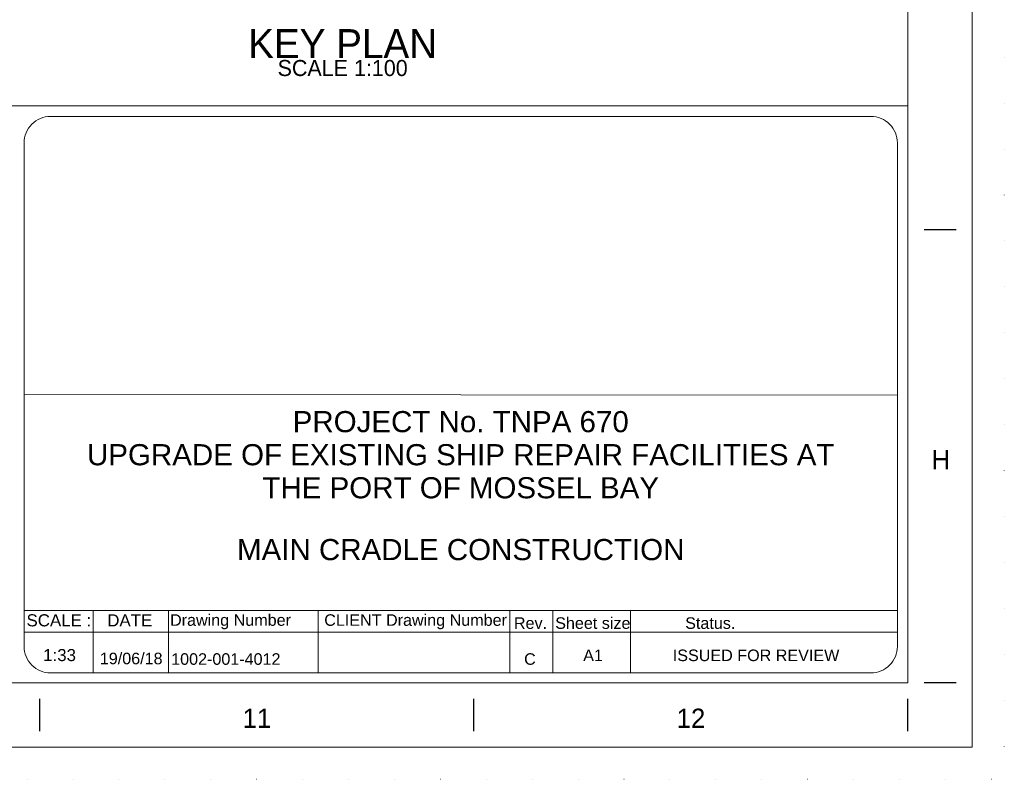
# Model space of a CAD drawing. Header units: millimetres. Extents: x -91343 to -63338, y -767328 to -747548.
# Tile 24 of 42: x -68443 to -63338, y -767328 to -763392. Entities that reach past the tile are written whole.
import ezdxf

# ---------------------------------------------------------------- set-up
doc = ezdxf.new("R2010")
doc.units = ezdxf.units.MM
doc.header["$MEASUREMENT"] = 0
doc.linetypes.add('DGN Style 1', pattern=[238.072395, 0.396127, -237.676268])
doc.linetypes.add('DGN Style 6', pattern=[753.433768, 0.396127, -158.450845, 277.288979, -158.450845, 0.396127, -158.450845])
doc.layers.add('01 Title Block', color=7, linetype='Continuous', lineweight=0)
doc.styles.get("Standard").update_dxf_attribs({"font": 'arial.ttf'})
doc.styles.add('Style-ENGINEERING', font='ENGINEERING.shx')
doc.styles.add('Swiss1', font='swiss.ttf', dxfattribs={"height": 1})
doc.styles.add('Swiss4', font='swiss.ttf', dxfattribs={"height": 4})

# ---------------------------------------------------------------- blocks, each defined once
blk = doc.blocks.new('*U571')
for p, q in [((270.29, -2.47), (270.29, 2.53)), ((337.87, -2.47), (337.87, 2.53)), ((405.45, -2.47), (405.45, 2.53))]:
    blk.add_line(p, q)
at = {"char_height": 3, "attachment_point": 5, "line_spacing_factor": 1.2, "style": 'Style-ENGINEERING'}
for s, insert in [('11', (304.08, -0.47)), ('12', (371.66, -0.47))]:
    blk.add_mtext(s, dxfattribs=dict(at, insert=insert))
blk = doc.blocks.new('*U570')
for p, q in [((412.95, -211.47), (407.95, -211.47)), ((412.95, -281.97), (407.95, -281.97))]:
    blk.add_line(p, q)
at = {"color": 7, "linetype": 'Continuous', "lineweight": 0, "flags": 128}
blk.add_lwpolyline([(-415.55, 292.03), (415.45, 292.03), (415.45, -291.97), (-415.55, -291.97), (-415.55, 292.03)], close=True, dxfattribs=at)
at = {"color": 7, "linetype": 'Continuous', "lineweight": 13, "flags": 128}
blk.add_lwpolyline([(-405.55, 282.03), (405.45, 282.03), (405.45, -281.97), (-405.55, -281.97), (-405.55, 282.03)], close=True, dxfattribs=at)
blk.add_blockref('*U571', (0, -287))
at = {"insert": (410.58, -247.22), "char_height": 3, "attachment_point": 5, "line_spacing_factor": 1.2, "style": 'Style-ENGINEERING'}
blk.add_mtext('H', dxfattribs=at)
blk = doc.blocks.new('*U569')
at = {"color": 7, "lineweight": 13}
blk.add_line((-13503.19, -6400.47), (13503.11, -6400.47), dxfattribs=at)
at = {"color": 7, "linetype": 'DGN Style 1', "lineweight": 0, "flags": 128}
blk.add_lwpolyline([(-14002.69, 9890.07), (14002.61, 9890.07), (14002.61, -9890.13), (-14002.69, -9890.13), (-14002.69, 9890.07)], close=True, dxfattribs=at)
at = {"layer": '01 Title Block', "color": 7, "linetype": 'Continuous', "lineweight": 0}
for p, q in [((8920.01, -9201.43), (8920.01, -6592.45)), ((13448.26, -6592.45), (13448.26, -9201.43)), ((8920.01, -7896.94), (13448.26, -7899.98)), ((8920.01, -9016.24), (13448.26, -9016.24)), ((9278.47, -9016.24), (9278.47, -9338.56)), ((9668.56, -9016.24), (9668.56, -9338.56)), ((10445.39, -9016.24), (10445.39, -9338.56)), ((11439.1, -9016.24), (11439.1, -9338.56)), ((11662.52, -9016.24), (11662.52, -9338.56)), ((12064.59, -9016.24), (12064.59, -9338.56)), ((8920.01, -9127.97), (13448.26, -9127.97))]:
    blk.add_line(p, q, dxfattribs=at)
at = {"layer": '01 Title Block', "color": 7, "linetype": 'Continuous', "lineweight": 0, "flags": 128}
blk.add_lwpolyline([(9057.13, -6455.32), (13311.13, -6455.32, -0.4142136), (13448.26, -6592.45), (13448.26, -9201.43, -0.4142136), (13311.13, -9338.56), (9057.13, -9338.56, -0.4142136), (8920.01, -9201.43), (8920.01, -6592.45, -0.4142136), (9057.13, -6455.32)], format="xyb", close=True, dxfattribs=at)
at = {"xscale": 33.30000000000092, "yscale": 33.30000000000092, "zscale": 33.30000000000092}
blk.add_blockref('*U570', (1.52, -1.02), dxfattribs=at)
at = {"linetype": 'Continuous', "lineweight": 13, "insert": (10571.79, -6077.91), "char_height": 149.85, "width": 4119.1417, "attachment_point": 5, "line_spacing_factor": 0.9, "style": 'Style-ENGINEERING'}
blk.add_mtext('KEY PLAN', dxfattribs=at)
at = {"color": 7, "linetype": 'DGN Style 6', "lineweight": 0, "insert": (10571.79, -6204.99), "char_height": 83.25, "attachment_point": 5, "line_spacing_factor": 0.6, "style": 'Style-ENGINEERING'}
blk.add_mtext('SCALE 1:100', dxfattribs=at)
at = {"color": 7, "char_height": 109.5038, "width": 6457.4349, "attachment_point": 2, "line_spacing_factor": 0.938532, "style": 'Swiss4'}
for s, insert in [('\\fArial|b0|i0|c00|p39;PROJECT No. TNPA 670\\PUPGRADE OF EXISTING SHIP REPAIR FACILITIES AT\\PTHE PORT OF MOSSEL BAY', (11184.13, -7982.07)), ('\\fArial|b0|i0|c00|p39;MAIN CRADLE CONSTRUCTION \\P', (11184.13, -8645))]:
    blk.add_mtext(s, dxfattribs=dict(at, insert=insert))
at = {"layer": '01 Title Block', "color": 7, "linetype": 'Continuous', "lineweight": 0, "style": 'Swiss1'}
for s, height, p in [('Drawing Number', 59.8316, (9676.95, -9094.84)), ('CLIENT Drawing Number', 59.8316, (10476.33, -9094.84)), ('Rev.', 59.832, (11459.86, -9110.64)), ('Sheet size ', 59.8316, (11673.93, -9110.64)), ('Status.', 59.832, (12347.85, -9110.64)), ('A1', 59.832, (11819.18, -9277.76)), ('ISSUED FOR REVIEW', 59.8316, (12283.65, -9277.76))]:
    blk.add_text(s, height=height, dxfattribs=at).set_placement(p)
at = {"layer": '01 Title Block', "color": 7, "linetype": 'Continuous', "lineweight": 0, "attachment_point": 1, "line_spacing_factor": 0.938532}
for s, insert, char_height, width in [('SCALE :\\fArial|b1|i0|c00|p39;     ', (8932.75, -9035.04), 62.6181, 368.6919), ('DATE \\fArial|b1|i0|c00|p39;     ', (9351.4, -9035.04), 62.6181, 439.5453), ('1:33', (9018.92, -9215.14), 62.618, 272.8752)]:
    blk.add_mtext(s, dxfattribs=dict(at, insert=insert, char_height=char_height, width=width))
at = {"layer": '01 Title Block', "color": 7, "linetype": 'Continuous', "lineweight": 0, "char_height": 59.8316, "attachment_point": 7, "line_spacing_factor": 0.6, "style": 'Swiss1'}
for s, insert in [('\\fArial|b0|i0|c00|p39;19/06/18', (9312.74, -9294.91)), ('\\fArial|b0|i0|c00|p39;1002-001-4012', (9682.7, -9297.7)), ('\\fArial|b0|i0|c00|p39;C', (11512.87, -9297.7))]:
    blk.add_mtext(s, dxfattribs=dict(at, insert=insert))

msp = doc.modelspace()

# ---------------------------------------------------------------- block references
at = {"color": 7, "linetype": 'Continuous', "lineweight": 13}
msp.add_blockref('*U569', (-77340.2, -757437.75), dxfattribs=at)

doc.saveas('drawing.dxf')
